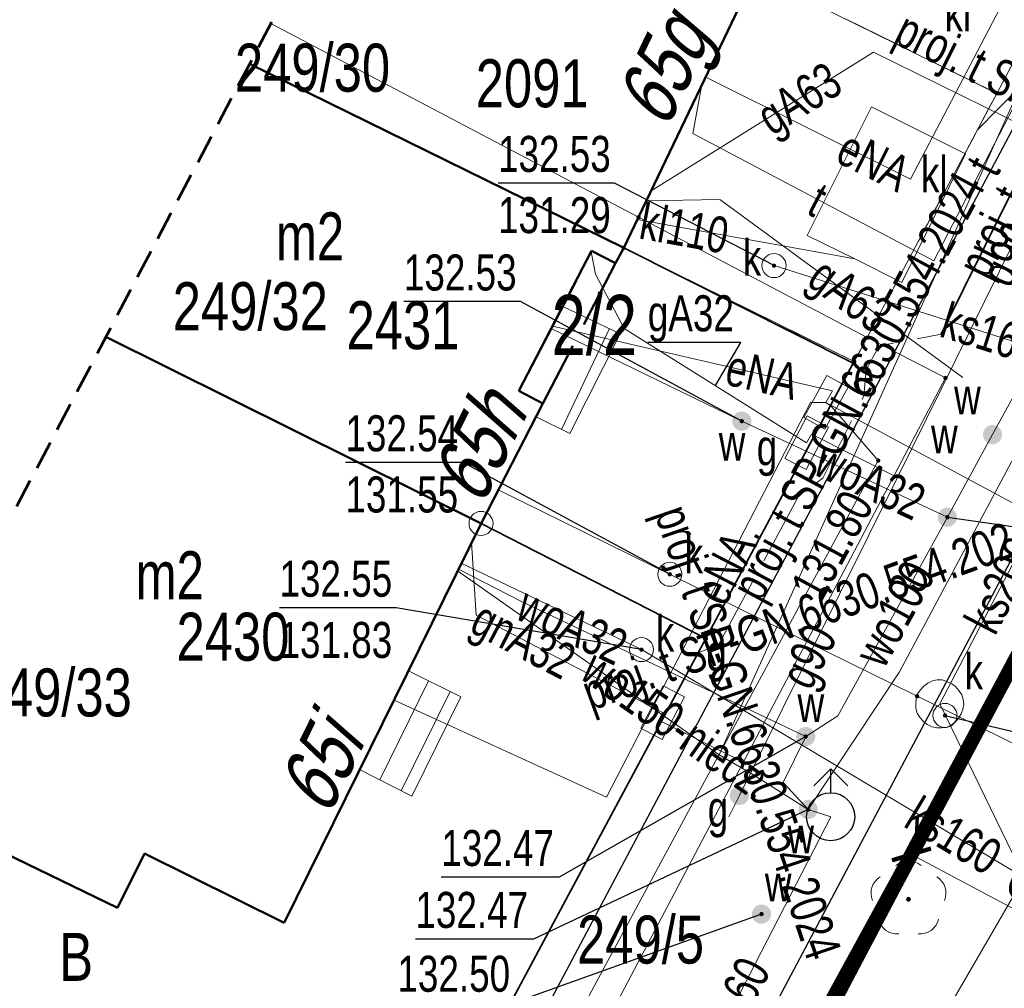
# Model space of a CAD drawing. Header units: centimetres. Extents: x 1590 to 6442358, y 1327 to 6703124.
# Tile 23 of 79: x 1880 to 1900, y 1603 to 1623. Entities that reach past the tile are written whole.
import ezdxf
from ezdxf.enums import TextEntityAlignment as Align

# ---------------------------------------------------------------- set-up
doc = ezdxf.new("R2010")
doc.units = ezdxf.units.CM
for name, pattern in [('DASHED', [19.05, 12.7, -6.35]), ('TZ.430.7812.2024$0$1.0_0.5', [1.5, 1, -0.5]), ('TZ.430.7812.2024$0$1.5_0.5', [2, 1.5, -0.5]), ('TZ.430.7812.2024$0$2', [0.9, 0.6, -0.3]), ('TZ.430.7812.2024$0$2.0_0.5', [2.5, 2, -0.5]), ('TZ.430.7812.2024$0$219-500', [0]), ('TZ.430.7812.2024$0$egkk-500', [2, 1.5, -0.5]), ('TZ.430.7812.2024$0$egug-500', [1, 0.5, -0.5])]:
    doc.linetypes.add(name, pattern=pattern)
for name, color, linetype, lineweight in [('0_RAMKA', 7, 'Continuous', 25), ('PZT_WYMIARY', 183, 'Continuous', 13), ('TZ.430.7812.2024$0$!MPZP', 134, 'Continuous', 18)]:
    doc.layers.add(name, color=color, linetype=linetype, lineweight=lineweight)
doc.layers.add('PZT_GRANICA DZIAŁKI', color=1, linetype='DASHED', lineweight=100, true_color=0xff0000)
for name, color, linetype in [('TZ.430.7812.2024$0$202-punkt graniczny', 7, 'Continuous'), ('TZ.430.7812.2024$0$203-punkt graniczny', 7, 'Continuous'), ('TZ.430.7812.2024$0$210-oznaczenie konturu użytku gruntowego', 7, 'Continuous'), ('TZ.430.7812.2024$0$211-numer działki ewidencyjnej', 7, 'Continuous'), ('TZ.430.7812.2024$0$217-kontur klasyfikacyjny', 7, 'Continuous'), ('TZ.430.7812.2024$0$218-kontur użytku gruntowego', 7, 'Continuous'), ('TZ.430.7812.2024$0$219-działka ewidencyjna', 7, 'Continuous'), ('TZ.430.7812.2024$0$238-Punkt adresowy budynku', 7, 'Continuous'), ('TZ.430.7812.2024$0$312-budynek ewidencyjny', 7, 'Continuous'), ('TZ.430.7812.2024$0$312-oznaczenie budynku ewidencyjnego', 7, 'Continuous'), ('TZ.430.7812.2024$0$312-oznaczenie budynku ewidencyjnego-Atr117', 7, 'Continuous'), ('TZ.430.7812.2024$0$352-schody', 7, 'Continuous'), ('TZ.430.7812.2024$0$blok - nawis', 7, 'Continuous'), ('TZ.430.7812.2024$0$blok - nawis-Atr25', 7, 'Continuous'), ('TZ.430.7812.2024$0$drzewo liściaste', 7, 'Continuous'), ('TZ.430.7812.2024$0$hydrant', 7, 'Continuous'), ('TZ.430.7812.2024$0$jezdnia', 7, 'Continuous'), ('TZ.430.7812.2024$0$komora podziemna', 7, 'Continuous'), ('TZ.430.7812.2024$0$krawężnik', 7, 'Continuous'), ('TZ.430.7812.2024$0$obudowa ochronna przewodu - ob. projektowany', 7, 'Continuous'), ('TZ.430.7812.2024$0$obudowa ochronna przewodu - ob. projektowany-Atr17', 7, 'Continuous'), ('TZ.430.7812.2024$0$ogrodzenie trwałe', 7, 'Continuous'), ('TZ.430.7812.2024$0$osadnik  szambo', 7, 'Continuous'), ('TZ.430.7812.2024$0$osadnik  szambo-Atr17', 7, 'Continuous'), ('TZ.430.7812.2024$0$przewód elektroenergetyczny podziemny', 7, 'Continuous'), ('TZ.430.7812.2024$0$przewód elektroenergetyczny podziemny-Atr1', 7, 'Continuous'), ('TZ.430.7812.2024$0$przewód gazowy', 7, 'Continuous'), ('TZ.430.7812.2024$0$przewód gazowy-Atr1', 7, 'Continuous'), ('TZ.430.7812.2024$0$przewód kanalizacyjny', 7, 'Continuous'), ('TZ.430.7812.2024$0$przewód kanalizacyjny-Atr1', 7, 'Continuous'), ('TZ.430.7812.2024$0$przewód telekomunikacyjny podziemny', 7, 'Continuous'), ('TZ.430.7812.2024$0$przewód telekomunikacyjny podziemny - ob. projektowany', 7, 'Continuous'), ('TZ.430.7812.2024$0$przewód telekomunikacyjny podziemny - ob. projektowany-Atr1', 7, 'Continuous'), ('TZ.430.7812.2024$0$przewód telekomunikacyjny podziemny-Atr1', 7, 'Continuous'), ('TZ.430.7812.2024$0$przewód wodociągowy', 7, 'Continuous'), ('TZ.430.7812.2024$0$przewód wodociągowy-Atr1', 7, 'Continuous'), ('TZ.430.7812.2024$0$rzędna', 7, 'Continuous'), ('TZ.430.7812.2024$0$rzędna-Atr2', 7, 'Continuous'), ('TZ.430.7812.2024$0$rzędna-Atr3', 7, 'Continuous'), ('TZ.430.7812.2024$0$szafa elektroenergetyczna lub kontener', 7, 'Continuous'), ('TZ.430.7812.2024$0$szafa elektroenergetyczna lub kontener-Atr17', 7, 'Continuous'), ('TZ.430.7812.2024$0$szafa gazowa lub kontener', 7, 'Continuous'), ('TZ.430.7812.2024$0$szafa gazowa lub kontener-Atr17', 7, 'Continuous'), ('TZ.430.7812.2024$0$właz do komory lub kanału - okrągły', 7, 'Continuous'), ('TZ.430.7812.2024$0$właz do komory lub kanału - okrągły-Atr17', 7, 'Continuous'), ('TZ.430.7812.2024$0$Zakres', 7, 'Continuous'), ('TZ.430.7812.2024$0$zasuwa lub zawór', 7, 'Continuous'), ('TZ.430.7812.2024$0$zasuwa lub zawór-Atr17', 7, 'Continuous')]:
    doc.layers.add(name, color=color, linetype=linetype)
doc.styles.add('ARIAL', font='arial.ttf')
doc.styles.add('TZ.430.7812.2024$0$STANDARD', font='Working1250', dxfattribs={"width": 0.75})
doc.linetypes.add('TZ.430.7812.2024$0$902-500', pattern='A,3.75,0,[1,ksztalty.shx,S=0.5,R=0,X=0,Y=0],3.75', length=7.5)
doc.dimstyles.new('500_MDCP_w_metrach', dxfattribs={"dimscale": 0.01, "dimtxt": 80, "dimasz": 60, "dimexe": 40, "dimexo": 10, "dimgap": 5, "dimtad": 1, "dimrnd": 0.01, "dimzin": 9, "dimtxsty": 'ARIAL', "dimblk": 'ARCHTICK', "dimcen": 1, "dimclrd": 256, "dimclre": 256, "dimclrt": 256, "dimadec": 0, "dimazin": 0, "dimtfac": 1, "dimtdec": 1, "dimtix": 1, "dimtmove": 1, "dimatfit": 3, "dimldrblk": 'ARCHTICK', "dimfxl": 40, "dimfxlon": 1, "dimtolj": 1, "dimtzin": 9, "dimlwd": -1, "dimlwe": -1, "dimarcsym": 0})

# ---------------------------------------------------------------- blocks, each defined once
blk = doc.blocks.new('TZ.430.7812.2024$0$203')
at = {"linetype": 'Continuous', "lineweight": 0}
h = blk.add_hatch(color=0, dxfattribs=at)
edge = h.paths.add_edge_path()
edge.add_arc((0, 0), 0.045, 0, 360)
blk = doc.blocks.new('TZ.430.7812.2024$0$202')
at = {"color": 0, "linetype": 'Continuous', "lineweight": 0}
blk.add_circle((0, 0), 0.25, dxfattribs=at)
blk = doc.blocks.new('TZ.430.7812.2024$0$US25')
at = {"linetype": 'Continuous', "lineweight": 0}
h = blk.add_hatch(color=0, dxfattribs=at)
edge = h.paths.add_edge_path()
edge.add_arc((0, 0), 0.2, 0, 360)
blk = doc.blocks.new('TZ.430.7812.2024$0$US22')
at = {"color": 0, "linetype": 'Continuous', "lineweight": 13}
blk.add_circle((0, 0), 0.25, dxfattribs=at)
blk = doc.blocks.new('TZ.430.7812.2024$0$PW01')
at = {"linetype": 'Continuous', "lineweight": 13}
h = blk.add_hatch(color=0, dxfattribs=at)
edge = h.paths.add_edge_path()
edge.add_arc((0, 0), 0.045, 0, 360)
blk = doc.blocks.new('TZ.430.7812.2024$0$US20')
at = {"color": 0, "linetype": 'Continuous', "lineweight": 13}
for p, q in [((-0.5, -0.25), (-0.5, 0.25)), ((-0.5, 0.25), (0.5, 0.25)), ((0.5, -0.25), (0.5, 0.25)), ((-0.5, -0.25), (0.5, -0.25))]:
    blk.add_line(p, q, dxfattribs=at)
blk = doc.blocks.new('TZ.430.7812.2024$0$US18')
at = {"color": 0, "linetype": 'Continuous', "lineweight": 13}
for p, q in [((-0.5, -0.25), (-0.5, 0.25)), ((-0.5, 0.25), (0.5, 0.25)), ((0.5, -0.25), (0.5, 0.25)), ((-0.5, -0.25), (0.5, -0.25))]:
    blk.add_line(p, q, dxfattribs=at)
blk = doc.blocks.new('TZ.430.7812.2024$0$SUWH')
at = {"color": 0, "linetype": 'Continuous'}
for p in [(-0.354, 0.646), (0, 0.5), (0.354, 0.646)]:
    blk.add_line(p, (0, 1), dxfattribs=at)
blk.add_circle((0, 0), 0.5, dxfattribs=at)
blk = doc.blocks.new('TZ.430.7812.2024$0$OP021')
at = {"linetype": 'Continuous', "lineweight": 13}
h = blk.add_hatch(color=0, dxfattribs=at)
edge = h.paths.add_edge_path()
edge.add_arc((0, 0), 0.05, 0, 360)
at = {"color": 0, "linetype": 'Continuous', "lineweight": 13}
for centre, start, end in [((0, 0.4), 49.272, 130.728), ((-0.38, 0.124), 121.308, 202.548), ((0.38, 0.124), 337.452, 58.692), ((-0.235, -0.324), 193.221, 274.871), ((0.235, -0.324), 265.129, 346.779)]:
    blk.add_arc(centre, 0.4, start, end, dxfattribs=at)
blk = doc.blocks.new('TZ.430.7812.2024')
at = {"layer": 'TZ.430.7812.2024$0$!MPZP', "color": 134, "linetype": 'TZ.430.7812.2024$0$1.0_0.5', "lineweight": 30}
blk.add_lwpolyline([(6442268.235, 5667450.925), (6442336.718, 5667582.829), (6442360.82, 5667568.949), (6442344.519, 5667538.917), (6442373.796, 5667519.265), (6442337.749, 5667470.876), (6442332.326, 5667463.974), (6442306.733, 5667438.362), (6442302.129, 5667432.529), (6442295.276, 5667414.133)], dxfattribs=at)
at = {"layer": 'TZ.430.7812.2024$0$217-kontur klasyfikacyjny', "color": 82, "linetype": 'TZ.430.7812.2024$0$egkk-500', "lineweight": 18, "flags": 128}
for points in [[(6442310.32, 5667544.6), (6442305.28, 5667547.08)], [(6442294.762, 5667545.217), (6442302.55, 5667541.38)], [(6442307.62, 5667539.51), (6442310.32, 5667544.6)], [(6442302.55, 5667541.38), (6442307.35, 5667539.01)], [(6442307.35, 5667539.01), (6442307.62, 5667539.51)]]:
    blk.add_lwpolyline(points, dxfattribs=at)
at = {"layer": 'TZ.430.7812.2024$0$218-kontur użytku gruntowego', "color": 82, "linetype": 'TZ.430.7812.2024$0$egug-500', "lineweight": 18, "flags": 128}
for points in [[(6442336.95, 5667582.46), (6442302.19, 5667516.38)], [(6442302.19, 5667516.38), (6442336.95, 5667582.46)], [(6442310.32, 5667544.6), (6442313.12, 5667549.9)], [(6442313.12, 5667549.9), (6442310.32, 5667544.6)], [(6442310.32, 5667544.6), (6442305.28, 5667547.08)], [(6442305.28, 5667547.08), (6442310.32, 5667544.6)], [(6442294.762, 5667545.217), (6442302.55, 5667541.38)], [(6442302.55, 5667541.38), (6442294.762, 5667545.217)], [(6442307.62, 5667539.51), (6442310.32, 5667544.6)], [(6442310.32, 5667544.6), (6442307.62, 5667539.51)], [(6442302.55, 5667541.38), (6442307.35, 5667539.01)], [(6442307.35, 5667539.01), (6442302.55, 5667541.38)], [(6442307.35, 5667539.01), (6442307.62, 5667539.51)], [(6442307.62, 5667539.51), (6442307.35, 5667539.01)], [(6442304.26, 5667533.24), (6442307.35, 5667539.01)], [(6442307.35, 5667539.01), (6442304.26, 5667533.24)], [(6442296.76, 5667519.24), (6442304.26, 5667533.24)], [(6442304.26, 5667533.24), (6442296.76, 5667519.24)]]:
    blk.add_lwpolyline(points, dxfattribs=at)
at = {"layer": 'TZ.430.7812.2024$0$219-działka ewidencyjna', "color": 7, "linetype": 'TZ.430.7812.2024$0$219-500', "lineweight": 18, "flags": 128}
for points in [[(6442336.95, 5667582.46), (6442302.19, 5667516.38)], [(6442310.32, 5667544.6), (6442313.12, 5667549.9)], [(6442310.32, 5667544.6), (6442305.28, 5667547.08)], [(6442295.203, 5667546.055), (6442302.86, 5667542.02)], [(6442294.762, 5667545.217), (6442302.55, 5667541.38)], [(6442307.62, 5667539.51), (6442310.32, 5667544.6)], [(6442307.62, 5667539.51), (6442302.86, 5667542.02)], [(6442302.55, 5667541.38), (6442307.35, 5667539.01)], [(6442291.767, 5667539.524), (6442299.58, 5667535.64)], [(6442307.62, 5667539.51), (6442307.35, 5667539.01)], [(6442307.62, 5667539.51), (6442309.25, 5667538.67)], [(6442307.35, 5667539.01), (6442304.26, 5667533.24)], [(6442298.55, 5667518.31), (6442309.25, 5667538.67)], [(6442299.58, 5667535.64), (6442304.26, 5667533.24)], [(6442296.76, 5667519.24), (6442304.26, 5667533.24)]]:
    blk.add_lwpolyline(points, dxfattribs=at)
at = {"layer": 'TZ.430.7812.2024$0$312-budynek ewidencyjny', "color": 7, "linetype": 'Continuous', "lineweight": 50, "flags": 128}
for points in [[(6442305.28, 5667547.08), (6442302.86, 5667542.02)], [(6442294.762, 5667545.217), (6442302.55, 5667541.38)], [(6442302.55, 5667541.38), (6442294.762, 5667545.217)], [(6442302.86, 5667542.02), (6442302.55, 5667541.38)], [(6442301.88, 5667541.32), (6442300.37, 5667538.4)], [(6442302.38, 5667541.06), (6442301.88, 5667541.32)], [(6442302.55, 5667541.38), (6442302.38, 5667541.06)], [(6442291.767, 5667539.524), (6442299.58, 5667535.64)], [(6442299.58, 5667535.64), (6442291.767, 5667539.524)], [(6442300.37, 5667538.4), (6442300.87, 5667538.14)], [(6442300.87, 5667538.14), (6442299.58, 5667535.64)], [(6442299.58, 5667535.64), (6442295.48, 5667527.32)], [(6442292.01, 5667527.63), (6442288.96, 5667529.11)], [(6442292.57, 5667528.76), (6442292.01, 5667527.63)], [(6442295.48, 5667527.32), (6442292.57, 5667528.76)]]:
    blk.add_lwpolyline(points, dxfattribs=at)
at = {"layer": 'TZ.430.7812.2024$0$352-schody', "color": 7, "linetype": 'Continuous', "lineweight": 18, "flags": 128}
for points in [[(6442302.48, 5667539.59), (6442301.43, 5667537.51), (6442300.73, 5667537.86), (6442300.87, 5667538.14), (6442300.37, 5667538.4), (6442301.28, 5667540.16), (6442302.04, 5667539.8)], [(6442302.48, 5667539.59), (6442301.43, 5667537.51), (6442300.73, 5667537.86), (6442300.87, 5667538.14), (6442300.37, 5667538.4), (6442301.28, 5667540.16), (6442302.04, 5667539.8)], [(6442298.07, 5667532.57), (6442299.16, 5667532.03), (6442298.14, 5667529.96), (6442297.05, 5667530.51)], [(6442298.07, 5667532.57), (6442299.16, 5667532.03), (6442298.14, 5667529.96), (6442297.05, 5667530.51)]]:
    blk.add_lwpolyline(points, close=True, dxfattribs=at)
for points in [[(6442302.254, 5667539.698), (6442301.253, 5667537.599)], [(6442298.488, 5667532.363), (6442297.472, 5667530.297)], [(6442298.936, 5667532.141), (6442297.918, 5667530.072)]]:
    blk.add_lwpolyline(points, dxfattribs=at)
at = {"layer": 'TZ.430.7812.2024$0$blok - nawis', "color": 7, "linetype": 'TZ.430.7812.2024$0$2.0_0.5', "lineweight": 50, "flags": 128}
blk.add_lwpolyline([(6442301.88, 5667541.32), (6442302.38, 5667541.06), (6442300.87, 5667538.14), (6442300.37, 5667538.4)], close=True, dxfattribs=at)
at = {"layer": 'TZ.430.7812.2024$0$jezdnia', "color": 7, "linetype": 'TZ.430.7812.2024$0$1.5_0.5', "lineweight": 18, "flags": 128}
blk.add_lwpolyline([(6442338.255, 5667602.197), (6442335.17, 5667594.03), (6442331.34, 5667583.5), (6442330.63, 5667581.71), (6442329.18, 5667578.69), (6442320.77, 5667562.98), (6442311.11, 5667544.73), (6442297.41, 5667518.88), (6442299.37, 5667517.85), (6442301.11, 5667516.94), (6442314.79, 5667542.75), (6442324.54, 5667561.17), (6442332.86, 5667576.75), (6442335.37, 5667581.56), (6442335.99, 5667582.89), (6442336.57, 5667584.3), (6442339.61, 5667592.5), (6442342.816, 5667601.161)], dxfattribs=at)
at = {"layer": 'TZ.430.7812.2024$0$komora podziemna', "color": 34, "linetype": 'Continuous', "lineweight": 18, "flags": 128}
blk.add_lwpolyline([(6442309.38, 5667532.3), (6442309.46, 5667532.24), (6442309.53, 5667532.16), (6442309.59, 5667532.07), (6442309.62, 5667531.97), (6442309.63, 5667531.87), (6442309.61, 5667531.77), (6442309.58, 5667531.67), (6442309.52, 5667531.58), (6442309.45, 5667531.5), (6442309.37, 5667531.44), (6442309.27, 5667531.39), (6442309.17, 5667531.38), (6442309.07, 5667531.38), (6442308.97, 5667531.4), (6442308.87, 5667531.45), (6442308.79, 5667531.51), (6442308.72, 5667531.59), (6442308.66, 5667531.69), (6442308.63, 5667531.79), (6442308.63, 5667531.89), (6442308.64, 5667531.99), (6442308.67, 5667532.09), (6442308.73, 5667532.17), (6442308.8, 5667532.25), (6442308.88, 5667532.31), (6442308.98, 5667532.36), (6442309.08, 5667532.38), (6442309.18, 5667532.38), (6442309.28, 5667532.35)], close=True, dxfattribs=at)
at = {"layer": 'TZ.430.7812.2024$0$krawężnik', "color": 7, "linetype": 'Continuous', "lineweight": 25, "flags": 128}
for points in [[(6442338.255, 5667602.197), (6442335.17, 5667594.03), (6442331.34, 5667583.5), (6442330.63, 5667581.71), (6442329.18, 5667578.69), (6442320.77, 5667562.98), (6442311.11, 5667544.73), (6442297.41, 5667518.88)], [(6442297.41, 5667518.88), (6442299.37, 5667517.85), (6442301.11, 5667516.94), (6442314.79, 5667542.75), (6442324.54, 5667561.17), (6442332.86, 5667576.75), (6442335.37, 5667581.56), (6442335.99, 5667582.89), (6442336.57, 5667584.3), (6442339.61, 5667592.5), (6442342.816, 5667601.161)]]:
    blk.add_lwpolyline(points, dxfattribs=at)
at = {"layer": 'TZ.430.7812.2024$0$obudowa ochronna przewodu - ob. projektowany', "color": 30, "linetype": 'Continuous', "lineweight": 35, "flags": 128}
blk.add_lwpolyline([(6442311.5, 5667544.24), (6442310.55, 5667542.38), (6442309.16, 5667539.58)], dxfattribs=at)
at = {"layer": 'TZ.430.7812.2024$0$ogrodzenie trwałe', "color": 7, "linetype": 'TZ.430.7812.2024$0$902-500', "lineweight": 35, "flags": 128}
for points in [[(6442307.33, 5667538.98), (6442302.55, 5667541.38)], [(6442299.42, 5667524.21), (6442304.26, 5667533.24), (6442307.33, 5667538.98)], [(6442313.62, 5667538.3), (6442303.31, 5667519.44)], [(6442299.58, 5667535.64), (6442304.26, 5667533.24)]]:
    blk.add_lwpolyline(points, dxfattribs=at)
at = {"layer": 'TZ.430.7812.2024$0$osadnik  szambo', "color": 34, "linetype": 'Continuous', "lineweight": 18, "flags": 128}
blk.add_lwpolyline([(6442306.37, 5667541.64), (6442307.71, 5667544.32), (6442309.67, 5667543.34), (6442308.34, 5667540.66), (6442307.36, 5667541.15)], close=True, dxfattribs=at)
at = {"layer": 'TZ.430.7812.2024$0$przewód elektroenergetyczny podziemny', "color": 1, "linetype": 'Continuous', "lineweight": 18, "flags": 128}
for points in [[(6442333.54, 5667576.08), (6442333.09, 5667576.21), (6442322.35, 5667555.93), (6442311.55, 5667535.58), (6442306.76, 5667538.16)], [(6442310.46, 5667546.51), (6442308.52, 5667542.81), (6442304.26, 5667544.94)], [(6442301.07, 5667539.75), (6442306.9, 5667538.4), (6442306.76, 5667538.16)], [(6442306.76, 5667538.16), (6442306.87, 5667538.08), (6442307.85, 5667536.95), (6442304.23, 5667530.26), (6442297.95, 5667518.6), (6442297.28, 5667517.81), (6442296.09, 5667518.28), (6442290.62, 5667521.33), (6442290.88, 5667521.74), (6442290.91, 5667521.81)], [(6442306.76, 5667538.16), (6442306.44, 5667538.16), (6442302.19, 5667529.94), (6442297.77, 5667531.96)]]:
    blk.add_lwpolyline(points, dxfattribs=at)
at = {"layer": 'TZ.430.7812.2024$0$przewód gazowy', "color": 40, "linetype": 'Continuous', "lineweight": 18, "flags": 128}
for points in [[(6442311.92, 5667543.4), (6442307.75, 5667545.46), (6442303.12, 5667542.57)], [(6442309.61, 5667538.68), (6442304.55, 5667542.39), (6442303.02, 5667542.36)], [(6442310.98, 5667542.12), (6442308.25, 5667536.6)], [(6442301.87, 5667541.3), (6442301.96, 5667540.83), (6442302.56, 5667539.7), (6442306.36, 5667537.32)], [(6442306.36, 5667537.32), (6442306.46, 5667537.5), (6442308.25, 5667536.6)], [(6442308.25, 5667536.6), (6442305.25, 5667530.56)], [(6442299.38, 5667535.24), (6442299.48, 5667533.73), (6442303.36, 5667531.7)], [(6442303.36, 5667531.7), (6442303.28, 5667531.54), (6442305.25, 5667530.56)], [(6442305.25, 5667530.56), (6442304.96, 5667529.97), (6442304.74, 5667529.53)]]:
    blk.add_lwpolyline(points, dxfattribs=at)
at = {"layer": 'TZ.430.7812.2024$0$przewód gazowy-Atr1', "color": 40, "flags": 128}
blk.add_lwpolyline([(6442304.46, 5667538.51), (6442304.99, 5667539.41), (6442303.053, 5667539.41)], dxfattribs=at)
at = {"layer": 'TZ.430.7812.2024$0$przewód kanalizacyjny', "color": 34, "linetype": 'Continuous', "lineweight": 18, "flags": 128}
for points in [[(6442307.36, 5667541.15), (6442302.83, 5667541.97)], [(6442312.73, 5667538.78), (6442305.68, 5667541.01)], [(6442309.13, 5667531.88), (6442312.73, 5667538.78)], [(6442374.97, 5667499.37), (6442354.68, 5667509.37), (6442299.94, 5667536.34)], [(6442299.17, 5667534.81), (6442302.92, 5667533.01), (6442310.89, 5667528.26)], [(6442288.51, 5667484.03), (6442299.1, 5667504.22), (6442300.24, 5667509.9), (6442310.89, 5667528.26), (6442309.13, 5667531.88)]]:
    blk.add_lwpolyline(points, dxfattribs=at)
at = {"layer": 'TZ.430.7812.2024$0$przewód telekomunikacyjny podziemny', "color": 30, "linetype": 'Continuous', "lineweight": 18, "flags": 128}
for points in [[(6442312.71, 5667547.32), (6442312.04, 5667545.73), (6442310.95, 5667544.86), (6442309.01, 5667541.11)], [(6442304.17, 5667544.74), (6442303.99, 5667543.76), (6442309.01, 5667541.11)]]:
    blk.add_lwpolyline(points, dxfattribs=at)
at = {"layer": 'TZ.430.7812.2024$0$przewód telekomunikacyjny podziemny - ob. projektowany', "color": 30, "linetype": 'TZ.430.7812.2024$0$1.5_0.5', "lineweight": 18, "flags": 128}
for points in [[(6442310.81, 5667544.75), (6442309.91, 5667543.83)], [(6442304.52, 5667533.1), (6442306.22, 5667536.26), (6442306.7, 5667536.58), (6442307.55, 5667538.3), (6442307.6, 5667538.84), (6442307.87, 5667539.34), (6442309.16, 5667539.58), (6442310.55, 5667542.38), (6442311.5, 5667544.24), (6442311.57, 5667544.37)], [(6442304.52, 5667533.1), (6442304.39, 5667533.48)], [(6442304.52, 5667533.1), (6442304.11, 5667532.95)]]:
    blk.add_lwpolyline(points, dxfattribs=at)
at = {"layer": 'TZ.430.7812.2024$0$przewód wodociągowy', "color": 5, "linetype": 'Continuous', "lineweight": 18, "flags": 128}
for points in [[(6442366.373, 5667588.251), (6442362.7, 5667578.29), (6442357.07, 5667572.06), (6442337.2, 5667582.98), (6442336.21, 5667583.2), (6442328.46, 5667569.87), (6442319.72, 5667554), (6442308.29, 5667532.55), (6442306.39, 5667529.68)], [(6442304.54, 5667530.82), (6442315.46, 5667555.07)], [(6442310.23, 5667537.49), (6442316.09, 5667548.17)], [(6442301.04, 5667539.7), (6442305.01, 5667537.77), (6442309.29, 5667535.77)], [(6442306.34, 5667531.2), (6442307.01, 5667531.63), (6442309.29, 5667535.77), (6442310.23, 5667537.49)], [(6442299.11, 5667534.69), (6442300.42, 5667534.01), (6442306.34, 5667531.2)], [(6442299.09, 5667534.65), (6442304.54, 5667530.82)], [(6442306.34, 5667531.2), (6442305.87, 5667530.24), (6442306.39, 5667529.68)], [(6442304.54, 5667530.82), (6442305.24, 5667530.41)], [(6442306.39, 5667529.68), (6442305.24, 5667530.41)], [(6442306.86, 5667529.53), (6442306.39, 5667529.68)], [(6442306.86, 5667529.53), (6442301.67, 5667519.44)]]:
    blk.add_lwpolyline(points, dxfattribs=at)
at = {"layer": 'TZ.430.7812.2024$0$rzędna-Atr2', "color": 7, "flags": 128}
for points in [[(6442305.68, 5667541.01), (6442302.36, 5667542.73), (6442299.934, 5667542.73)], [(6442305.01, 5667537.77), (6442300.4, 5667540.26), (6442297.974, 5667540.26)], [(6442303.51, 5667534.58), (6442299.21, 5667536.91), (6442296.757, 5667536.91)], [(6442309.29, 5667535.77), (6442313.47, 5667535.17), (6442315.923, 5667535.17)], [(6442302.92, 5667533.01), (6442297.81, 5667533.88), (6442295.384, 5667533.88)], [(6442309.24, 5667531.64), (6442311.85, 5667531.03), (6442314.298, 5667531.03)], [(6442306.34, 5667531.2), (6442301.21, 5667528.27), (6442298.753, 5667528.27)], [(6442306.39, 5667529.68), (6442300.67, 5667526.98), (6442298.213, 5667526.98)], [(6442305.42, 5667527.5), (6442300.26, 5667525.65), (6442297.839, 5667525.65)]]:
    blk.add_lwpolyline(points, dxfattribs=at)
at = {"layer": 'TZ.430.7812.2024$0$Zakres', "color": 6, "linetype": 'TZ.430.7812.2024$0$2', "lineweight": 53, "flags": 128}
blk.add_lwpolyline([(6442278.93, 5667514.66), (6442275.73, 5667508.31), (6442250.56, 5667460), (6442248.38, 5667452.57), (6442249.19, 5667444.88), (6442252.85, 5667438.06), (6442258.83, 5667433.14), (6442292.46, 5667415.06), (6442299.05, 5667412.89), (6442305.99, 5667413.1), (6442312.43, 5667415.66), (6442317.62, 5667420.27), (6442321.55, 5667425.24), (6442346.25, 5667449.96), (6442347.97, 5667451.91), (6442353.29, 5667458.83), (6442353.43, 5667459.03), (6442368.88, 5667479.64), (6442389.47, 5667506.98), (6442392.91, 5667514.25), (6442393.22, 5667522.28), (6442390.34, 5667529.79), (6442384.73, 5667535.55), (6442370.37, 5667545.31), (6442377.83, 5667559.12), (6442380.11, 5667566.38), (6442379.52, 5667573.96), (6442376.13, 5667580.77), (6442370.45, 5667585.83), (6442347.16, 5667599.66), (6442339.55, 5667602.29), (6442331.51, 5667601.71), (6442324.36, 5667598), (6442319.25, 5667591.77), (6442284.49, 5667525.69), (6442284.33, 5667525.38)], close=True, dxfattribs=at)
at = {"layer": 'TZ.430.7812.2024$0$202-punkt graniczny', "color": 7, "linetype": 'Continuous', "lineweight": 18}
blk.add_blockref('TZ.430.7812.2024$0$202', (6442299.58, 5667535.64), dxfattribs=at)
at = {"layer": 'TZ.430.7812.2024$0$203-punkt graniczny', "color": 7, "linetype": 'Continuous', "lineweight": 18}
for p in [(6442310.32, 5667544.6), (6442302.86, 5667542.02), (6442302.55, 5667541.38), (6442307.62, 5667539.51), (6442307.35, 5667539.01), (6442309.25, 5667538.67), (6442304.26, 5667533.24)]:
    blk.add_blockref('TZ.430.7812.2024$0$203', p, dxfattribs=at)
at = {"layer": 'TZ.430.7812.2024$0$drzewo liściaste', "color": 94, "linetype": 'Continuous', "lineweight": 18}
blk.add_blockref('TZ.430.7812.2024$0$OP021', (6442308.48, 5667527.81), dxfattribs=at)
at = {"layer": 'TZ.430.7812.2024$0$hydrant', "color": 5, "linetype": 'Continuous', "lineweight": 18}
blk.add_blockref('TZ.430.7812.2024$0$SUWH', (6442306.86, 5667529.53), dxfattribs=at)
at = {"layer": 'TZ.430.7812.2024$0$rzędna', "color": 34, "linetype": 'Continuous', "lineweight": 18}
for p in [(6442305.68, 5667541.01), (6442303.51, 5667534.58), (6442302.92, 5667533.01), (6442308.66, 5667532.04), (6442309.24, 5667531.64)]:
    blk.add_blockref('TZ.430.7812.2024$0$PW01', p, dxfattribs=at)
at = {"layer": 'TZ.430.7812.2024$0$rzędna', "color": 5, "linetype": 'Continuous', "lineweight": 18}
for p in [(6442305.01, 5667537.77), (6442309.29, 5667535.77), (6442306.34, 5667531.2), (6442306.39, 5667529.68), (6442305.42, 5667527.5)]:
    blk.add_blockref('TZ.430.7812.2024$0$PW01', p, dxfattribs=at)
at = {"layer": 'TZ.430.7812.2024$0$rzędna', "color": 1, "linetype": 'Continuous', "lineweight": 18}
blk.add_blockref('TZ.430.7812.2024$0$PW01', (6442307.85, 5667536.95), dxfattribs=at)
at = {"layer": 'TZ.430.7812.2024$0$szafa elektroenergetyczna lub kontener', "color": 1, "linetype": 'Continuous', "lineweight": 18, "rotation": 61.06}
blk.add_blockref('TZ.430.7812.2024$0$US18', (6442306.76, 5667538.16), dxfattribs=at)
at = {"layer": 'TZ.430.7812.2024$0$szafa gazowa lub kontener', "color": 40, "linetype": 'Continuous', "lineweight": 18}
for p, rotation in [((6442306.36, 5667537.32), 62.16), ((6442303.36, 5667531.7), 62.31000000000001)]:
    blk.add_blockref('TZ.430.7812.2024$0$US20', p, dxfattribs=dict(at, rotation=rotation))
at = {"layer": 'TZ.430.7812.2024$0$właz do komory lub kanału - okrągły', "color": 7, "linetype": 'Continuous', "lineweight": 18}
for p in [(6442305.68, 5667541.01), (6442303.51, 5667534.58), (6442302.92, 5667533.01), (6442309.24, 5667531.64)]:
    blk.add_blockref('TZ.430.7812.2024$0$US22', p, dxfattribs=at)
at = {"layer": 'TZ.430.7812.2024$0$zasuwa lub zawór', "color": 5, "linetype": 'Continuous', "lineweight": 18}
for p in [(6442305.01, 5667537.77), (6442310.23, 5667537.49), (6442309.29, 5667535.77), (6442306.34, 5667531.2), (6442306.39, 5667529.68), (6442305.42, 5667527.5)]:
    blk.add_blockref('TZ.430.7812.2024$0$US25', p, dxfattribs=at)
at = {"layer": 'TZ.430.7812.2024$0$zasuwa lub zawór', "color": 40, "linetype": 'Continuous', "lineweight": 18}
blk.add_blockref('TZ.430.7812.2024$0$US25', (6442304.96, 5667529.97), dxfattribs=at)
at = {"layer": 'TZ.430.7812.2024$0$210-oznaczenie konturu użytku gruntowego', "color": 82, "linetype": 'Continuous', "lineweight": 18, "style": 'TZ.430.7812.2024$0$STANDARD', "width": 0.79}
blk.add_text('B', height=1, dxfattribs=at).set_placement((6442290.798, 5667526.109))
at = {"layer": 'TZ.430.7812.2024$0$211-numer działki ewidencyjnej', "color": 7, "linetype": 'Continuous', "lineweight": 18, "style": 'TZ.430.7812.2024$0$STANDARD', "width": 0.79}
for s, p in [('249/30', (6442294.456, 5667545.635)), ('249/32', (6442293.161, 5667540.666)), ('249/33', (6442289.079, 5667532.618)), ('249/5', (6442301.58, 5667527.47))]:
    blk.add_text(s, height=1, dxfattribs=at).set_placement(p, align=Align.TOP_LEFT)
at = {"layer": 'TZ.430.7812.2024$0$238-Punkt adresowy budynku', "color": 7, "linetype": 'Continuous', "lineweight": 25, "style": 'TZ.430.7812.2024$0$STANDARD', "oblique": 15, "width": 0.79}
for s, rotation, p in [('65g', 64.435, (6442303.92, 5667544.82)), ('65h', 63.696, (6442300.08, 5667536.96)), ('65i', 63.736, (6442296.79, 5667530.3))]:
    blk.add_text(s, height=1.25, rotation=rotation, dxfattribs=at).set_placement(p, align=Align.CENTER)
at = {"layer": 'TZ.430.7812.2024$0$312-oznaczenie budynku ewidencyjnego', "color": 7, "linetype": 'Continuous', "lineweight": 18, "style": 'TZ.430.7812.2024$0$STANDARD', "width": 0.79}
blk.add_text('2091', height=1, dxfattribs=at).set_placement((6442299.47, 5667545.31), align=Align.TOP_LEFT)
for s, p in [('2431', (6442296.78, 5667539.27)), ('2430', (6442293.24, 5667532.78))]:
    blk.add_text(s, height=1, dxfattribs=at).set_placement(p)
at = {"layer": 'TZ.430.7812.2024$0$312-oznaczenie budynku ewidencyjnego-Atr117', "color": 7, "style": 'TZ.430.7812.2024$0$STANDARD', "width": 0.765}
for p in [(6442296.02, 5667541.62), (6442293.1, 5667534.56)]:
    blk.add_text('m2', height=1, dxfattribs=at).set_placement(p, align=Align.MIDDLE_CENTER)
at = {"layer": 'TZ.430.7812.2024$0$blok - nawis-Atr25', "color": 7, "style": 'TZ.430.7812.2024$0$STANDARD', "width": 0.765}
blk.add_text('2/2', height=1.25, dxfattribs=at).set_placement((6442301.05, 5667539.15))
at = {"layer": 'TZ.430.7812.2024$0$obudowa ochronna przewodu - ob. projektowany-Atr17', "color": 7, "style": 'TZ.430.7812.2024$0$STANDARD', "width": 0.765}
blk.add_text('proj. t', height=0.75, rotation=63.598, dxfattribs=at).set_placement((6442309.8, 5667540.86), align=Align.MIDDLE_LEFT)
at = {"layer": 'TZ.430.7812.2024$0$osadnik  szambo-Atr17', "color": 34, "style": 'TZ.430.7812.2024$0$STANDARD', "width": 0.765}
for p in [(6442309.23, 5667545.89), (6442308.74, 5667542.54)]:
    blk.add_text('kl', height=0.75, dxfattribs=at).set_placement(p)
at = {"layer": 'TZ.430.7812.2024$0$przewód elektroenergetyczny podziemny-Atr1', "color": 1, "style": 'TZ.430.7812.2024$0$STANDARD', "width": 0.765}
for rotation, p in [(333.429, (6442307.09, 5667543.53)), (346.94, (6442304.71, 5667538.91)), (62.659, (6442304.32, 5667534.05))]:
    blk.add_text('eNA', height=0.75, rotation=rotation, dxfattribs=at).set_placement(p, align=Align.MIDDLE_LEFT)
at = {"layer": 'TZ.430.7812.2024$0$przewód gazowy-Atr1', "color": 40, "style": 'TZ.430.7812.2024$0$STANDARD', "width": 0.765}
for s, rotation, p in [('gA63', 31.972, (6442305.44, 5667544.02)), ('g90', 63.68, (6442310.27, 5667540.68)), ('gA63', 323.749, (6442306.55, 5667540.93)), ('gnA32', 332.38, (6442299.48, 5667533.73)), ('g90', 63.587, (6442306.11, 5667532.3))]:
    blk.add_text(s, height=0.75, rotation=rotation, dxfattribs=at).set_placement(p, align=Align.MIDDLE_LEFT)
blk.add_text('gA32', height=0.75, dxfattribs=at).set_placement((6442303.053, 5667539.418), align=Align.BOTTOM_LEFT)
at = {"layer": 'TZ.430.7812.2024$0$przewód kanalizacyjny-Atr1', "color": 34, "style": 'TZ.430.7812.2024$0$STANDARD', "width": 0.765}
for s, rotation, p in [('kl110', 349.739, (6442302.91, 5667541.95)), ('ks160', 342.447, (6442309.21, 5667539.9)), ('ks200', 62.45, (6442309.95, 5667533.45)), ('ks160', 329.21, (6442308.54, 5667529.66))]:
    blk.add_text(s, height=0.75, rotation=rotation, dxfattribs=at).set_placement(p, align=Align.MIDDLE_LEFT)
at = {"layer": 'TZ.430.7812.2024$0$przewód telekomunikacyjny podziemny - ob. projektowany-Atr1', "color": 30, "style": 'TZ.430.7812.2024$0$STANDARD', "width": 0.765}
for rotation, p in [(333.435, (6442308.3, 5667546)), (61.721, (6442305.08, 5667534.14)), (288.886, (6442303.54, 5667535.97)), (20.095, (6442301.74, 5667532.08))]:
    blk.add_text('proj. t SP-GN.6630.554.2024', height=0.75, rotation=rotation, dxfattribs=at).set_placement(p, align=Align.MIDDLE_LEFT)
at = {"layer": 'TZ.430.7812.2024$0$przewód telekomunikacyjny podziemny-Atr1', "color": 30, "style": 'TZ.430.7812.2024$0$STANDARD', "width": 0.765}
for rotation, p in [(62.645, (6442309.98, 5667542.99)), (332.171, (6442306.5, 5667542.44))]:
    blk.add_text('t', height=0.75, rotation=rotation, dxfattribs=at).set_placement(p, align=Align.MIDDLE_LEFT)
at = {"layer": 'TZ.430.7812.2024$0$przewód wodociągowy-Atr1', "color": 5, "style": 'TZ.430.7812.2024$0$STANDARD', "width": 0.765}
for s, rotation, p in [('woA32', 334.95, (6442306.62, 5667537.02)), ('wo100', 61.16, (6442307.64, 5667532.77)), ('woA32', 334.61, (6442300.42, 5667534.01)), ('wo150-niecz.', 324.872, (6442301.82, 5667532.74)), ('wo160', 62.772, (6442304.26, 5667524.49))]:
    blk.add_text(s, height=0.75, rotation=rotation, dxfattribs=at).set_placement(p, align=Align.MIDDLE_LEFT)
at = {"layer": 'TZ.430.7812.2024$0$rzędna-Atr2', "color": 34, "style": 'TZ.430.7812.2024$0$STANDARD', "width": 0.765}
for s, p in [('132.53', (6442299.934, 5667542.738)), ('132.54', (6442296.757, 5667536.918)), ('132.55', (6442295.384, 5667533.888))]:
    blk.add_text(s, height=0.75, dxfattribs=at).set_placement(p, align=Align.BOTTOM_LEFT)
at = {"layer": 'TZ.430.7812.2024$0$rzędna-Atr2', "color": 5, "style": 'TZ.430.7812.2024$0$STANDARD', "width": 0.765}
for s, p in [('132.53', (6442297.974, 5667540.268)), ('132.47', (6442298.753, 5667528.277)), ('132.47', (6442298.213, 5667526.988)), ('132.50', (6442297.839, 5667525.658))]:
    blk.add_text(s, height=0.75, dxfattribs=at).set_placement(p, align=Align.BOTTOM_LEFT)
at = {"layer": 'TZ.430.7812.2024$0$rzędna-Atr2', "color": 1, "style": 'TZ.430.7812.2024$0$STANDARD', "width": 0.765}
blk.add_text('131.80', height=0.75, rotation=61.582, dxfattribs=at).set_placement((6442306.33, 5667534.15), align=Align.MIDDLE_LEFT)
at = {"layer": 'TZ.430.7812.2024$0$rzędna-Atr3', "color": 34, "style": 'TZ.430.7812.2024$0$STANDARD', "width": 0.765}
for s, p in [('131.29', (6442299.934, 5667541.463)), ('131.55', (6442296.757, 5667535.643)), ('131.83', (6442295.384, 5667532.612))]:
    blk.add_text(s, height=0.75, dxfattribs=at).set_placement(p, align=Align.BOTTOM_LEFT)
at = {"layer": 'TZ.430.7812.2024$0$szafa elektroenergetyczna lub kontener-Atr17', "color": 1, "style": 'TZ.430.7812.2024$0$STANDARD', "width": 0.765}
blk.add_text('e', height=0.75, dxfattribs=at).set_placement((6442307.34, 5667538.33))
at = {"layer": 'TZ.430.7812.2024$0$szafa gazowa lub kontener-Atr17', "color": 40, "style": 'TZ.430.7812.2024$0$STANDARD', "width": 0.765}
for p in [(6442305.32, 5667536.85), (6442304.27, 5667532.57)]:
    blk.add_text('g', height=0.75, dxfattribs=at).set_placement(p)
at = {"layer": 'TZ.430.7812.2024$0$właz do komory lub kanału - okrągły-Atr17', "color": 7, "style": 'TZ.430.7812.2024$0$STANDARD', "width": 0.765}
for p in [(6442305.03, 5667540.8), (6442303.82, 5667534.6), (6442303.22, 5667532.97), (6442309.65, 5667532.18)]:
    blk.add_text('k', height=0.75, dxfattribs=at).set_placement(p)
at = {"layer": 'TZ.430.7812.2024$0$zasuwa lub zawór-Atr17', "color": 5, "style": 'TZ.430.7812.2024$0$STANDARD', "width": 0.765}
for p in [(6442309.43, 5667537.91), (6442308.95, 5667537.1), (6442304.53, 5667536.95), (6442306.17, 5667531.5), (6442305.96, 5667528.77), (6442305.49, 5667527.77)]:
    blk.add_text('w', height=0.75, dxfattribs=at).set_placement(p)
at = {"layer": 'TZ.430.7812.2024$0$zasuwa lub zawór-Atr17', "color": 40, "style": 'TZ.430.7812.2024$0$STANDARD', "width": 0.765}
blk.add_text('g', height=0.75, dxfattribs=at).set_placement((6442304.3, 5667529.32))
blk = doc.blocks.new('_ArchTick')
at = {"color": 0, "linetype": 'ByBlock', "const_width": 0.15}
blk.add_lwpolyline([(-0.5, -0.5), (0.5, 0.5)], dxfattribs=at)
blk = doc.blocks.new('*D1481')
at = {"layer": 'Defpoints', "color": 0, "transparency": 33554687}
for p in [(1898.212, 1605.564), (1898.212, 1605.564), (1903.694, 1602.645)]:
    blk.add_point(p, dxfattribs=at)
at = {"layer": 'PZT_WYMIARY', "transparency": 33554687}
for p, q in [((1898.165, 1605.476), (1898.024, 1605.211)), ((1903.694, 1602.645), (1898.212, 1605.564)), ((1903.647, 1602.557), (1903.506, 1602.292))]:
    blk.add_line(p, q, dxfattribs=at)
at = {"layer": 'PZT_WYMIARY', "xscale": 0.6, "yscale": 0.6, "zscale": 0.6}
for p, rotation in [((1898.212, 1605.564), 151.9670251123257), ((1903.694, 1602.645), 331.9670251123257)]:
    blk.add_blockref('_ArchTick', p, dxfattribs=dict(at, rotation=rotation))
at = {"layer": 'PZT_WYMIARY', "transparency": 33554687, "insert": (1901.203, 1604.573), "char_height": 0.8, "attachment_point": 5, "rotation": 331.967, "style": 'ARIAL'}
blk.add_mtext('\\A1;6,21', dxfattribs=at)

msp = doc.modelspace()

# ---------------------------------------------------------------- linework, layer by layer
at = {"layer": 'PZT_GRANICA DZIAŁKI', "linetype": 'DASHED', "ltscale": 0.1, "transparency": 33554687, "const_width": 0.3}
msp.add_lwpolyline([(1907.223, 1622.489), (1863.491, 1540.354)], dxfattribs=at)

# ---------------------------------------------------------------- block references
at = {"layer": '0_RAMKA', "transparency": 33554559}
msp.add_blockref('TZ.430.7812.2024', (-6440410.33, -5665923.18), dxfattribs=at)

# ---------------------------------------------------------------- dimensions: what is measured, and where the dimension line sits
at = {"layer": 'PZT_WYMIARY', "transparency": 33554687}
dim = msp.add_aligned_dim(p1=(1903.694, 1602.645), p2=(1898.212, 1605.564), distance=0, dimstyle='500_MDCP_w_metrach', dxfattribs=at)
dim.commit()
dim.dimension.update_dxf_attribs({"geometry": '*D1481', "text_midpoint": (1901.203, 1604.573)})

doc.saveas('drawing.dxf')
